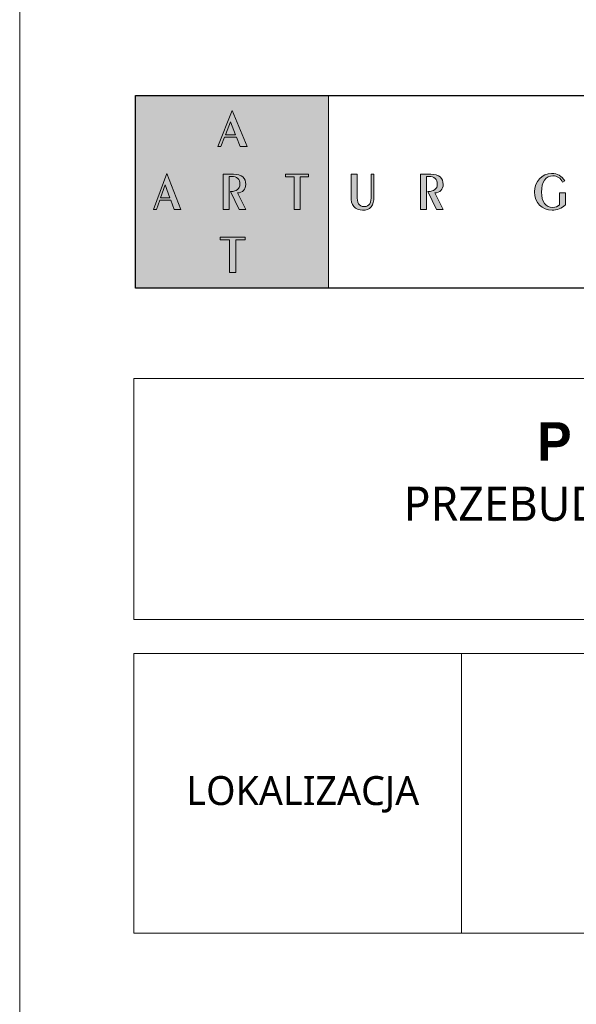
# Model space of a CAD drawing. Header units: millimetres. Extents: x 80301 to 146489, y -78581 to -28273.
# Tile 48 of 135: x 104734 to 105066, y -63446 to -62858. Entities that reach past the tile are written whole.
import ezdxf

# ---------------------------------------------------------------- set-up
doc = ezdxf.new("R2010")
doc.units = ezdxf.units.MM
doc.layers.add('opis..KF', color=250, linetype='Continuous', lineweight=15)
doc.layers.add('wymiar..KF', color=12, linetype='Continuous', lineweight=5)
doc.styles.add('ARCH', font='segoeuil.ttf')

# ---------------------------------------------------------------- blocks, each defined once
blk = doc.blocks.new('A$C3E4B4AA6')
at = {"layer": 'opis..KF', "lineweight": 0}
h = blk.add_hatch(color=256, dxfattribs=at)
h.dxf.hatch_style = 1
h.paths.add_polyline_path([(0, 100), (100, 100), (100, 0), (0, 0)])
at = {"layer": 'opis..KF', "lineweight": 0, "true_color": 0xfefefe}
h = blk.add_hatch(color=7, dxfattribs=at)
h.dxf.hatch_style = 1
edge = h.paths.add_edge_path()
edge.add_spline(control_points=[(56.71, 25.08), (56.71, 25.08), (56.71, 26.44), (56.71, 26.44), (56.71, 26.44), (56.71, 26.44), (43.82, 26.44), (43.82, 26.44), (43.82, 26.44), (43.82, 26.44), (43.82, 25.08), (43.82, 25.08), (43.82, 25.08), (43.82, 25.08), (48.6, 25.08), (48.6, 25.08), (48.6, 25.08), (48.6, 25.08), (48.6, 8.22), (48.6, 8.22), (48.6, 8.22), (48.6, 8.22), (51.94, 8.22), (51.94, 8.22), (51.94, 8.22), (51.94, 8.22), (51.94, 25.08), (51.94, 25.08), (51.94, 25.08), (51.94, 25.08), (56.71, 25.08), (56.71, 25.08)], knot_values=[0, 0, 0, 0, 0.111111, 0.111111, 0.111111, 0.111211, 0.222222, 0.222222, 0.222222, 0.222322, 0.333333, 0.333333, 0.333333, 0.333433, 0.444444, 0.444444, 0.444444, 0.444544, 0.555556, 0.555556, 0.555556, 0.555656, 0.666667, 0.666667, 0.666667, 0.666767, 0.777778, 0.777778, 0.777778, 0.777878, 1, 1, 1, 1], degree=3, periodic=0)
edge = h.paths.add_edge_path()
edge.add_spline(control_points=[(89.63, 57.74), (89.63, 57.74), (89.63, 59.11), (89.63, 59.11), (89.63, 59.11), (89.63, 59.11), (77.77, 59.11), (77.77, 59.11), (77.77, 59.11), (77.77, 59.11), (77.77, 57.74), (77.77, 57.74), (77.77, 57.74), (77.77, 57.74), (82.16, 57.74), (82.16, 57.74), (82.16, 57.74), (82.16, 57.74), (82.16, 40.88), (82.16, 40.88), (82.16, 40.88), (82.16, 40.88), (85.24, 40.88), (85.24, 40.88), (85.24, 40.88), (85.24, 40.88), (85.24, 57.74), (85.24, 57.74), (85.24, 57.74), (85.24, 57.74), (89.63, 57.74), (89.63, 57.74)], knot_values=[0, 0, 0, 0, 0.111111, 0.111111, 0.111111, 0.111211, 0.222222, 0.222222, 0.222222, 0.222322, 0.333333, 0.333333, 0.333333, 0.333433, 0.444444, 0.444444, 0.444444, 0.444544, 0.555556, 0.555556, 0.555556, 0.555656, 0.666667, 0.666667, 0.666667, 0.666767, 0.777778, 0.777778, 0.777778, 0.777878, 1, 1, 1, 1], degree=3, periodic=0)
edge = h.paths.add_edge_path()
edge.add_spline(control_points=[(57.21, 40.88), (57.21, 40.88), (52.75, 49.43), (52.75, 49.43), (52.75, 49.43), (55.57, 49.58), (57.12, 51.19), (57.12, 53.77), (57.12, 53.77), (57.12, 57.23), (55.01, 59.11), (50.8, 59.11), (50.8, 59.11), (50.8, 59.11), (45.3, 59.11), (45.3, 59.11), (45.3, 59.11), (45.3, 59.11), (45.3, 40.88), (45.3, 40.88), (45.3, 40.88), (45.3, 40.88), (48.42, 40.88), (48.42, 40.88), (48.42, 40.88), (48.42, 40.88), (48.42, 57.94), (48.42, 57.94), (48.42, 57.94), (48.42, 57.94), (49.7, 57.94), (49.7, 57.94), (49.7, 57.94), (52.61, 57.94), (54.05, 56.62), (54.05, 53.92), (54.05, 53.92), (54.05, 51.31), (52.55, 50.36), (49.2, 50.12), (49.2, 50.12), (49.2, 50.12), (53.71, 40.88), (53.71, 40.88), (53.71, 40.88), (53.71, 40.88), (57.21, 40.88), (57.21, 40.88)], knot_values=[0, 0, 0, 0, 0.076923, 0.076923, 0.076923, 0.077023, 0.153846, 0.153846, 0.153846, 0.153946, 0.230769, 0.230769, 0.230769, 0.230869, 0.307692, 0.307692, 0.307692, 0.307792, 0.384615, 0.384615, 0.384615, 0.384715, 0.461538, 0.461538, 0.461538, 0.461638, 0.538462, 0.538462, 0.538462, 0.538562, 0.615385, 0.615385, 0.615385, 0.615485, 0.692308, 0.692308, 0.692308, 0.692408, 0.769231, 0.769231, 0.769231, 0.769331, 0.846154, 0.846154, 0.846154, 0.846254, 1, 1, 1, 1], degree=3, periodic=0)
edge = h.paths.add_edge_path()
edge.add_spline(control_points=[(23.35, 40.88), (23.35, 40.88), (16.17, 59.5), (16.17, 59.5), (16.17, 59.5), (16.17, 59.5), (9.29, 40.88), (9.29, 40.88), (9.29, 40.88), (9.29, 40.88), (10.79, 40.88), (10.79, 40.88), (10.79, 40.88), (10.79, 40.88), (12.5, 45.73), (12.5, 45.73), (12.5, 45.73), (12.5, 45.73), (18.28, 45.73), (18.28, 45.73), (18.28, 45.73), (18.28, 45.73), (20.03, 40.88), (20.03, 40.88), (20.03, 40.88), (20.03, 40.88), (23.35, 40.88), (23.35, 40.88)], knot_values=[0, 0, 0, 0, 0.125, 0.125, 0.125, 0.1251, 0.25, 0.25, 0.25, 0.2501, 0.375, 0.375, 0.375, 0.3751, 0.5, 0.5, 0.5, 0.5001, 0.625, 0.625, 0.625, 0.6251, 0.75, 0.75, 0.75, 0.7501, 1, 1, 1, 1], degree=3, periodic=0)
edge = h.paths.add_edge_path(flags=16)
edge.add_spline(control_points=[(17.81, 46.88), (17.81, 46.88), (12.94, 46.88), (12.94, 46.88), (12.94, 46.88), (12.94, 46.88), (15.39, 53.53), (15.39, 53.53), (15.39, 53.53), (15.39, 53.53), (17.81, 46.88), (17.81, 46.88)], knot_values=[0, 0, 0, 0, 0.25, 0.25, 0.25, 0.2501, 0.5, 0.5, 0.5, 0.5001, 1, 1, 1, 1], degree=3, periodic=0)
edge = h.paths.add_edge_path()
edge.add_spline(control_points=[(57.87, 73.56), (57.87, 73.56), (50.07, 92.18), (50.07, 92.18), (50.07, 92.18), (50.07, 92.18), (42.59, 73.56), (42.59, 73.56), (42.59, 73.56), (42.59, 73.56), (44.23, 73.56), (44.23, 73.56), (44.23, 73.56), (44.23, 73.56), (46.08, 78.41), (46.08, 78.41), (46.08, 78.41), (46.08, 78.41), (52.36, 78.41), (52.36, 78.41), (52.36, 78.41), (52.36, 78.41), (54.26, 73.56), (54.26, 73.56), (54.26, 73.56), (54.26, 73.56), (57.87, 73.56), (57.87, 73.56)], knot_values=[0, 0, 0, 0, 0.125, 0.125, 0.125, 0.1251, 0.25, 0.25, 0.25, 0.2501, 0.375, 0.375, 0.375, 0.3751, 0.5, 0.5, 0.5, 0.5001, 0.625, 0.625, 0.625, 0.6251, 0.75, 0.75, 0.75, 0.7501, 1, 1, 1, 1], degree=3, periodic=0)
edge = h.paths.add_edge_path(flags=16)
edge.add_spline(control_points=[(51.85, 79.56), (51.85, 79.56), (46.57, 79.56), (46.57, 79.56), (46.57, 79.56), (46.57, 79.56), (49.22, 86.21), (49.22, 86.21), (49.22, 86.21), (49.22, 86.21), (51.85, 79.56), (51.85, 79.56)], knot_values=[0, 0, 0, 0, 0.25, 0.25, 0.25, 0.2501, 0.5, 0.5, 0.5, 0.5001, 1, 1, 1, 1], degree=3, periodic=0)
at = {"layer": 'opis..KF', "lineweight": 0}
h = blk.add_hatch(color=256, dxfattribs=at)
h.dxf.hatch_style = 1
edge = h.paths.add_edge_path()
edge.add_spline(control_points=[(123.6, 47.49), (123.6, 47.49), (123.6, 59.11), (123.6, 59.11), (123.6, 59.11), (123.6, 59.11), (122.12, 59.11), (122.12, 59.11), (122.12, 59.11), (122.12, 59.11), (122.12, 48.12), (122.12, 48.12), (122.12, 48.12), (122.12, 44.27), (121.38, 42.37), (118.49, 42.37), (118.49, 42.37), (115.6, 42.37), (114.88, 44.29), (114.88, 48.12), (114.88, 48.12), (114.88, 48.12), (114.88, 59.11), (114.88, 59.11), (114.88, 59.11), (114.88, 59.11), (111.76, 59.11), (111.76, 59.11), (111.76, 59.11), (111.76, 59.11), (111.76, 47.49), (111.76, 47.49), (111.76, 47.49), (111.76, 45.32), (111.97, 43.76), (113.18, 42.37), (113.18, 42.37), (114.16, 41.22), (115.87, 40.44), (117.71, 40.44), (117.71, 40.44), (121.65, 40.44), (123.6, 42.78), (123.6, 47.49)], knot_values=[0, 0, 0, 0, 0.083333, 0.083333, 0.083333, 0.083433, 0.166667, 0.166667, 0.166667, 0.166767, 0.25, 0.25, 0.25, 0.2501, 0.333333, 0.333333, 0.333333, 0.333433, 0.416667, 0.416667, 0.416667, 0.416767, 0.5, 0.5, 0.5, 0.5001, 0.583333, 0.583333, 0.583333, 0.583433, 0.666667, 0.666667, 0.666667, 0.666767, 0.75, 0.75, 0.75, 0.7501, 0.833333, 0.833333, 0.833333, 0.833433, 1, 1, 1, 1], degree=3, periodic=0)
h = blk.add_hatch(color=256, dxfattribs=at)
h.dxf.hatch_style = 1
edge = h.paths.add_edge_path()
edge.add_spline(control_points=[(159.55, 40.88), (159.55, 40.88), (155.09, 49.43), (155.09, 49.43), (155.09, 49.43), (157.91, 49.58), (159.46, 51.19), (159.46, 53.77), (159.46, 53.77), (159.46, 57.23), (157.35, 59.11), (153.14, 59.11), (153.14, 59.11), (153.14, 59.11), (147.64, 59.11), (147.64, 59.11), (147.64, 59.11), (147.64, 59.11), (147.64, 40.88), (147.64, 40.88), (147.64, 40.88), (147.64, 40.88), (150.76, 40.88), (150.76, 40.88), (150.76, 40.88), (150.76, 40.88), (150.76, 57.94), (150.76, 57.94), (150.76, 57.94), (150.76, 57.94), (152.04, 57.94), (152.04, 57.94), (152.04, 57.94), (154.95, 57.94), (156.39, 56.62), (156.39, 53.92), (156.39, 53.92), (156.39, 51.31), (154.88, 50.36), (151.54, 50.12), (151.54, 50.12), (151.54, 50.12), (156.05, 40.88), (156.05, 40.88), (156.05, 40.88), (156.05, 40.88), (159.55, 40.88), (159.55, 40.88)], knot_values=[0, 0, 0, 0, 0.076923, 0.076923, 0.076923, 0.077023, 0.153846, 0.153846, 0.153846, 0.153946, 0.230769, 0.230769, 0.230769, 0.230869, 0.307692, 0.307692, 0.307692, 0.307792, 0.384615, 0.384615, 0.384615, 0.384715, 0.461538, 0.461538, 0.461538, 0.461638, 0.538462, 0.538462, 0.538462, 0.538562, 0.615385, 0.615385, 0.615385, 0.615485, 0.692308, 0.692308, 0.692308, 0.692408, 0.769231, 0.769231, 0.769231, 0.769331, 0.846154, 0.846154, 0.846154, 0.846254, 1, 1, 1, 1], degree=3, periodic=0)
h = blk.add_hatch(color=256, dxfattribs=at)
h.dxf.hatch_style = 1
edge = h.paths.add_edge_path()
edge.add_spline(control_points=[(222.92, 43.25), (222.92, 43.25), (222.92, 49.39), (222.92, 49.39), (222.92, 49.39), (222.92, 49.39), (219.85, 49.39), (219.85, 49.39), (219.85, 49.39), (219.85, 49.39), (219.85, 43.2), (219.85, 43.2), (219.85, 43.2), (218.99, 42.39), (217.73, 41.91), (216.26, 41.91), (216.26, 41.91), (212.71, 41.91), (210.47, 44.73), (210.47, 49.87), (210.47, 49.87), (210.47, 55.16), (212.8, 58.3), (216.41, 58.3), (216.41, 58.3), (218.58, 58.3), (220.26, 57.18), (221.38, 54.97), (221.38, 54.97), (221.38, 54.97), (222.48, 55.72), (222.48, 55.72), (222.48, 55.72), (221.02, 58.23), (218.8, 59.5), (215.7, 59.5), (215.7, 59.5), (210.78, 59.5), (206.86, 55.5), (206.86, 49.97), (206.86, 49.97), (206.86, 44.27), (210.59, 40.44), (216, 40.44), (216, 40.44), (218.43, 40.44), (220.75, 41.35), (222.92, 43.25)], knot_values=[0, 0, 0, 0, 0.076923, 0.076923, 0.076923, 0.077023, 0.153846, 0.153846, 0.153846, 0.153946, 0.230769, 0.230769, 0.230769, 0.230869, 0.307692, 0.307692, 0.307692, 0.307792, 0.384615, 0.384615, 0.384615, 0.384715, 0.461538, 0.461538, 0.461538, 0.461638, 0.538462, 0.538462, 0.538462, 0.538562, 0.615385, 0.615385, 0.615385, 0.615485, 0.692308, 0.692308, 0.692308, 0.692408, 0.769231, 0.769231, 0.769231, 0.769331, 0.846154, 0.846154, 0.846154, 0.846254, 1, 1, 1, 1], degree=3, periodic=0)
at = {"layer": 'opis..KF', "lineweight": 30}
blk.add_lwpolyline([(0, 100), (933, 100), (933, 0), (0, 0)], close=True, dxfattribs=at)
at = {"layer": 'opis..KF', "lineweight": 0}
blk.add_lwpolyline([(0, 100), (100, 100), (100, 0), (0, 0)], close=True, dxfattribs=at)
at = {"layer": 'opis..KF', "color": 7, "lineweight": 0, "true_color": 0xfefefe}
for points, knots in [([(57.87, 73.56), (57.87, 73.56), (50.07, 92.18), (50.07, 92.18), (50.07, 92.18), (50.07, 92.18), (42.59, 73.56), (42.59, 73.56), (42.59, 73.56), (42.59, 73.56), (44.23, 73.56), (44.23, 73.56), (44.23, 73.56), (44.23, 73.56), (46.08, 78.41), (46.08, 78.41), (46.08, 78.41), (46.08, 78.41), (52.36, 78.41), (52.36, 78.41), (52.36, 78.41), (52.36, 78.41), (54.26, 73.56), (54.26, 73.56), (54.26, 73.56), (54.26, 73.56), (57.87, 73.56), (57.87, 73.56)], [0, 0, 0, 0, 0.125, 0.125, 0.125, 0.125, 0.25, 0.25, 0.25, 0.25, 0.375, 0.375, 0.375, 0.375, 0.5, 0.5, 0.5, 0.5, 0.625, 0.625, 0.625, 0.625, 0.75, 0.75, 0.75, 0.75, 1, 1, 1, 1]), ([(51.85, 79.56), (51.85, 79.56), (46.57, 79.56), (46.57, 79.56), (46.57, 79.56), (46.57, 79.56), (49.22, 86.21), (49.22, 86.21), (49.22, 86.21), (49.22, 86.21), (51.85, 79.56), (51.85, 79.56)], [0, 0, 0, 0, 0.25, 0.25, 0.25, 0.25, 0.5, 0.5, 0.5, 0.5, 1, 1, 1, 1]), ([(23.35, 40.88), (23.35, 40.88), (16.17, 59.5), (16.17, 59.5), (16.17, 59.5), (16.17, 59.5), (9.29, 40.88), (9.29, 40.88), (9.29, 40.88), (9.29, 40.88), (10.79, 40.88), (10.79, 40.88), (10.79, 40.88), (10.79, 40.88), (12.5, 45.73), (12.5, 45.73), (12.5, 45.73), (12.5, 45.73), (18.28, 45.73), (18.28, 45.73), (18.28, 45.73), (18.28, 45.73), (20.03, 40.88), (20.03, 40.88), (20.03, 40.88), (20.03, 40.88), (23.35, 40.88), (23.35, 40.88)], [0, 0, 0, 0, 0.125, 0.125, 0.125, 0.125, 0.25, 0.25, 0.25, 0.25, 0.375, 0.375, 0.375, 0.375, 0.5, 0.5, 0.5, 0.5, 0.625, 0.625, 0.625, 0.625, 0.75, 0.75, 0.75, 0.75, 1, 1, 1, 1]), ([(57.21, 40.88), (57.21, 40.88), (52.75, 49.43), (52.75, 49.43), (52.75, 49.43), (55.57, 49.58), (57.12, 51.19), (57.12, 53.77), (57.12, 53.77), (57.12, 57.23), (55.01, 59.11), (50.8, 59.11), (50.8, 59.11), (50.8, 59.11), (45.3, 59.11), (45.3, 59.11), (45.3, 59.11), (45.3, 59.11), (45.3, 40.88), (45.3, 40.88), (45.3, 40.88), (45.3, 40.88), (48.42, 40.88), (48.42, 40.88), (48.42, 40.88), (48.42, 40.88), (48.42, 57.94), (48.42, 57.94), (48.42, 57.94), (48.42, 57.94), (49.7, 57.94), (49.7, 57.94), (49.7, 57.94), (52.61, 57.94), (54.05, 56.62), (54.05, 53.92), (54.05, 53.92), (54.05, 51.31), (52.55, 50.36), (49.2, 50.12), (49.2, 50.12), (49.2, 50.12), (53.71, 40.88), (53.71, 40.88), (53.71, 40.88), (53.71, 40.88), (57.21, 40.88), (57.21, 40.88)], [0, 0, 0, 0, 0.076923, 0.076923, 0.076923, 0.076923, 0.153846, 0.153846, 0.153846, 0.153846, 0.230769, 0.230769, 0.230769, 0.230769, 0.307692, 0.307692, 0.307692, 0.307692, 0.384615, 0.384615, 0.384615, 0.384615, 0.461538, 0.461538, 0.461538, 0.461538, 0.538462, 0.538462, 0.538462, 0.538462, 0.615385, 0.615385, 0.615385, 0.615385, 0.692308, 0.692308, 0.692308, 0.692308, 0.769231, 0.769231, 0.769231, 0.769231, 0.846154, 0.846154, 0.846154, 0.846154, 1, 1, 1, 1]), ([(89.63, 57.74), (89.63, 57.74), (89.63, 59.11), (89.63, 59.11), (89.63, 59.11), (89.63, 59.11), (77.77, 59.11), (77.77, 59.11), (77.77, 59.11), (77.77, 59.11), (77.77, 57.74), (77.77, 57.74), (77.77, 57.74), (77.77, 57.74), (82.16, 57.74), (82.16, 57.74), (82.16, 57.74), (82.16, 57.74), (82.16, 40.88), (82.16, 40.88), (82.16, 40.88), (82.16, 40.88), (85.24, 40.88), (85.24, 40.88), (85.24, 40.88), (85.24, 40.88), (85.24, 57.74), (85.24, 57.74), (85.24, 57.74), (85.24, 57.74), (89.63, 57.74), (89.63, 57.74)], [0, 0, 0, 0, 0.111111, 0.111111, 0.111111, 0.111111, 0.222222, 0.222222, 0.222222, 0.222222, 0.333333, 0.333333, 0.333333, 0.333333, 0.444444, 0.444444, 0.444444, 0.444444, 0.555556, 0.555556, 0.555556, 0.555556, 0.666667, 0.666667, 0.666667, 0.666667, 0.777778, 0.777778, 0.777778, 0.777778, 1, 1, 1, 1]), ([(17.81, 46.88), (17.81, 46.88), (12.94, 46.88), (12.94, 46.88), (12.94, 46.88), (12.94, 46.88), (15.39, 53.53), (15.39, 53.53), (15.39, 53.53), (15.39, 53.53), (17.81, 46.88), (17.81, 46.88)], [0, 0, 0, 0, 0.25, 0.25, 0.25, 0.25, 0.5, 0.5, 0.5, 0.5, 1, 1, 1, 1]), ([(56.71, 25.08), (56.71, 25.08), (56.71, 26.44), (56.71, 26.44), (56.71, 26.44), (56.71, 26.44), (43.82, 26.44), (43.82, 26.44), (43.82, 26.44), (43.82, 26.44), (43.82, 25.08), (43.82, 25.08), (43.82, 25.08), (43.82, 25.08), (48.6, 25.08), (48.6, 25.08), (48.6, 25.08), (48.6, 25.08), (48.6, 8.22), (48.6, 8.22), (48.6, 8.22), (48.6, 8.22), (51.94, 8.22), (51.94, 8.22), (51.94, 8.22), (51.94, 8.22), (51.94, 25.08), (51.94, 25.08), (51.94, 25.08), (51.94, 25.08), (56.71, 25.08), (56.71, 25.08)], [0, 0, 0, 0, 0.111111, 0.111111, 0.111111, 0.111111, 0.222222, 0.222222, 0.222222, 0.222222, 0.333333, 0.333333, 0.333333, 0.333333, 0.444444, 0.444444, 0.444444, 0.444444, 0.555556, 0.555556, 0.555556, 0.555556, 0.666667, 0.666667, 0.666667, 0.666667, 0.777778, 0.777778, 0.777778, 0.777778, 1, 1, 1, 1])]:
    blk.add_open_spline(points, degree=3, knots=knots, dxfattribs=at)
at = {"layer": 'opis..KF', "lineweight": 0}
for points, knots in [([(123.6, 47.49), (123.6, 47.49), (123.6, 59.11), (123.6, 59.11), (123.6, 59.11), (123.6, 59.11), (122.12, 59.11), (122.12, 59.11), (122.12, 59.11), (122.12, 59.11), (122.12, 48.12), (122.12, 48.12), (122.12, 48.12), (122.12, 44.27), (121.38, 42.37), (118.49, 42.37), (118.49, 42.37), (115.6, 42.37), (114.88, 44.29), (114.88, 48.12), (114.88, 48.12), (114.88, 48.12), (114.88, 59.11), (114.88, 59.11), (114.88, 59.11), (114.88, 59.11), (111.76, 59.11), (111.76, 59.11), (111.76, 59.11), (111.76, 59.11), (111.76, 47.49), (111.76, 47.49), (111.76, 47.49), (111.76, 45.32), (111.97, 43.76), (113.18, 42.37), (113.18, 42.37), (114.16, 41.22), (115.87, 40.44), (117.71, 40.44), (117.71, 40.44), (121.65, 40.44), (123.6, 42.78), (123.6, 47.49)], [0, 0, 0, 0, 0.083333, 0.083333, 0.083333, 0.083333, 0.166667, 0.166667, 0.166667, 0.166667, 0.25, 0.25, 0.25, 0.25, 0.333333, 0.333333, 0.333333, 0.333333, 0.416667, 0.416667, 0.416667, 0.416667, 0.5, 0.5, 0.5, 0.5, 0.583333, 0.583333, 0.583333, 0.583333, 0.666667, 0.666667, 0.666667, 0.666667, 0.75, 0.75, 0.75, 0.75, 0.833333, 0.833333, 0.833333, 0.833333, 1, 1, 1, 1]), ([(159.55, 40.88), (159.55, 40.88), (155.09, 49.43), (155.09, 49.43), (155.09, 49.43), (157.91, 49.58), (159.46, 51.19), (159.46, 53.77), (159.46, 53.77), (159.46, 57.23), (157.35, 59.11), (153.14, 59.11), (153.14, 59.11), (153.14, 59.11), (147.64, 59.11), (147.64, 59.11), (147.64, 59.11), (147.64, 59.11), (147.64, 40.88), (147.64, 40.88), (147.64, 40.88), (147.64, 40.88), (150.76, 40.88), (150.76, 40.88), (150.76, 40.88), (150.76, 40.88), (150.76, 57.94), (150.76, 57.94), (150.76, 57.94), (150.76, 57.94), (152.04, 57.94), (152.04, 57.94), (152.04, 57.94), (154.95, 57.94), (156.39, 56.62), (156.39, 53.92), (156.39, 53.92), (156.39, 51.31), (154.88, 50.36), (151.54, 50.12), (151.54, 50.12), (151.54, 50.12), (156.05, 40.88), (156.05, 40.88), (156.05, 40.88), (156.05, 40.88), (159.55, 40.88), (159.55, 40.88)], [0, 0, 0, 0, 0.076923, 0.076923, 0.076923, 0.076923, 0.153846, 0.153846, 0.153846, 0.153846, 0.230769, 0.230769, 0.230769, 0.230769, 0.307692, 0.307692, 0.307692, 0.307692, 0.384615, 0.384615, 0.384615, 0.384615, 0.461538, 0.461538, 0.461538, 0.461538, 0.538462, 0.538462, 0.538462, 0.538462, 0.615385, 0.615385, 0.615385, 0.615385, 0.692308, 0.692308, 0.692308, 0.692308, 0.769231, 0.769231, 0.769231, 0.769231, 0.846154, 0.846154, 0.846154, 0.846154, 1, 1, 1, 1]), ([(222.92, 43.25), (222.92, 43.25), (222.92, 49.39), (222.92, 49.39), (222.92, 49.39), (222.92, 49.39), (219.85, 49.39), (219.85, 49.39), (219.85, 49.39), (219.85, 49.39), (219.85, 43.2), (219.85, 43.2), (219.85, 43.2), (218.99, 42.39), (217.73, 41.91), (216.26, 41.91), (216.26, 41.91), (212.71, 41.91), (210.47, 44.73), (210.47, 49.87), (210.47, 49.87), (210.47, 55.16), (212.8, 58.3), (216.41, 58.3), (216.41, 58.3), (218.58, 58.3), (220.26, 57.18), (221.38, 54.97), (221.38, 54.97), (221.38, 54.97), (222.48, 55.72), (222.48, 55.72), (222.48, 55.72), (221.02, 58.23), (218.8, 59.5), (215.7, 59.5), (215.7, 59.5), (210.78, 59.5), (206.86, 55.5), (206.86, 49.97), (206.86, 49.97), (206.86, 44.27), (210.59, 40.44), (216, 40.44), (216, 40.44), (218.43, 40.44), (220.75, 41.35), (222.92, 43.25)], [0, 0, 0, 0, 0.076923, 0.076923, 0.076923, 0.076923, 0.153846, 0.153846, 0.153846, 0.153846, 0.230769, 0.230769, 0.230769, 0.230769, 0.307692, 0.307692, 0.307692, 0.307692, 0.384615, 0.384615, 0.384615, 0.384615, 0.461538, 0.461538, 0.461538, 0.461538, 0.538462, 0.538462, 0.538462, 0.538462, 0.615385, 0.615385, 0.615385, 0.615385, 0.692308, 0.692308, 0.692308, 0.692308, 0.769231, 0.769231, 0.769231, 0.769231, 0.846154, 0.846154, 0.846154, 0.846154, 1, 1, 1, 1])]:
    blk.add_open_spline(points, degree=3, knots=knots, dxfattribs=at)

msp = doc.modelspace()

# ---------------------------------------------------------------- linework, layer by layer
at = {"layer": 'opis..KF'}
for points in [[(105877.71, -63072.51), (104801.79, -63072.51), (104801.79, -63216.51), (105877.71, -63216.51)], [(104997.63, -63236.75), (104801.79, -63236.75), (104801.79, -63403.79), (104997.63, -63403.79)], [(104997.63, -63236.75), (105877.71, -63236.75), (105877.71, -63403.79), (104997.63, -63403.79)]]:
    msp.add_lwpolyline(points, close=True, dxfattribs=at)
at = {"layer": 'wymiar..KF', "linetype": 'ByBlock'}
msp.add_lwpolyline([(104733.62, -62834.28), (105933.62, -62834.28), (105933.62, -64034.28), (104733.62, -64034.28)], close=True, dxfattribs=at)

# ---------------------------------------------------------------- block references
at = {"layer": 'opis..KF', "xscale": 1.152, "yscale": 1.152, "zscale": 1.152}
msp.add_blockref('A$C3E4B4AA6', (104802.89, -63018.66), dxfattribs=at)

# ---------------------------------------------------------------- texts
at = {"layer": 'opis..KF', "attachment_point": 5, "style": 'ARCH'}
for s, insert, char_height, width in [('\\A1;{\\fCentury Gothic|b1|i0|c238|p34;\\T1.5;PROJEKT BUDOWLANY\\P\\fSegoe UI Light|b0|i0|c238|p34;\\H0.88889x;\\T1;PRZEBUDOWA ORAZ ZMIANA SPOSOBU UŻYTKOWANIA \\PSTRYCHU NA SALE LEKCYJNE}', (105311.09, -63147.88), 23.04, 1164.3627), ('\\A1;LOKALIZACJA', (104902.75, -63320.94), 17.28, 195.4165)]:
    msp.add_mtext(s, dxfattribs=dict(at, insert=insert, char_height=char_height, width=width))

doc.saveas('drawing.dxf')
